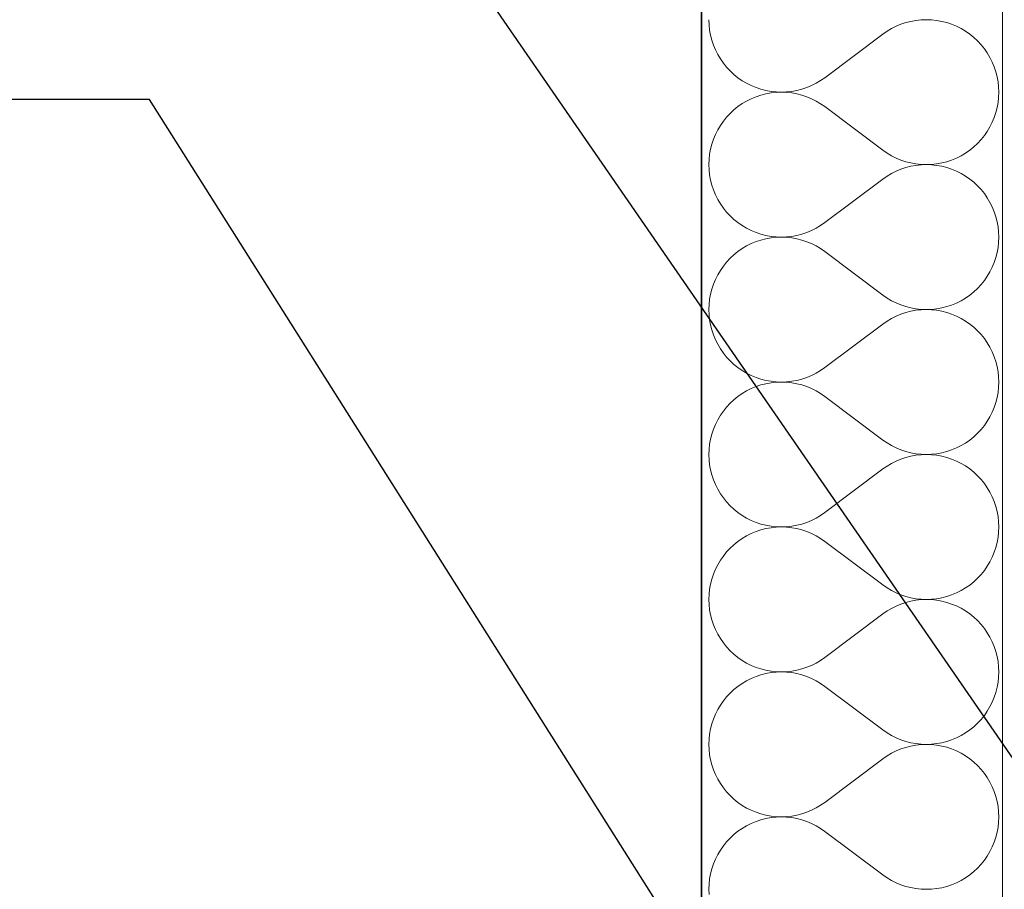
# Model space of a CAD drawing. Header units: millimetres. Extents: x -8078 to 241103, y -4319 to 602442.
# Tile 128 of 148: x 79812 to 80329, y 288905 to 289362. Entities that reach past the tile are written whole.
import ezdxf

# ---------------------------------------------------------------- set-up
doc = ezdxf.new("R2010")
doc.units = ezdxf.units.MM
doc.header["$MEASUREMENT"] = 0
for name, color, linetype in [('#podkład', 252, 'Continuous'), ('- A - ocieplenie', 7, 'Continuous'), ('FLUID-N7-150-NUM', 7, 'Continuous'), ('Konstrukcja - Stropy', 7, 'Continuous')]:
    doc.layers.add(name, color=color, linetype=linetype)
doc.styles.add('FDBES', font='simplex.shx')
doc.dimstyles.new('FDBES', dxfattribs={"dimscale": 50, "dimtxt": 4, "dimasz": 2.5, "dimexe": 0.8, "dimexo": 2, "dimgap": 1, "dimtad": 1, "dimdsep": 46, "dimtxsty": 'FDBES', "dimcen": 2.5, "dimclrd": 4, "dimclre": 5, "dimadec": 0, "dimazin": 0, "dimtfac": 1, "dimtmove": 0, "dimatfit": 3, "dimfxl": 1, "dimarcsym": 0})

# ---------------------------------------------------------------- blocks, each defined once
blk = doc.blocks.new('UHYGFFFF')
at = {"layer": '- A - ocieplenie', "color": 252, "linetype": 'Continuous', "lineweight": 35, "ltscale": 100}
blk.add_line((19777.48, 396062.63), (19777.47, 388486.86), dxfattribs=at)
at = {"layer": '- A - ocieplenie', "color": 252, "linetype": 'Continuous', "lineweight": 13, "ltscale": 100}
for p, q in [((19781.28, 389880.71), (19781.38, 389877.99)), ((19781.38, 389877.99), (19781.67, 389875.28)), ((19882.23, 389878.29), (19879.72, 389877.25)), ((19884.81, 389879.16), (19882.23, 389878.29)), ((19887.45, 389879.83), (19884.81, 389879.16)), ((19890.12, 389880.31), (19887.45, 389879.83)), ((19892.83, 389880.61), (19890.12, 389880.31)), ((19895.55, 389880.71), (19892.83, 389880.61)), ((19898.26, 389880.61), (19895.55, 389880.71)), ((19900.97, 389880.32), (19898.26, 389880.61)), ((19903.65, 389879.84), (19900.97, 389880.32)), ((19906.28, 389879.17), (19903.65, 389879.84)), ((19908.87, 389878.31), (19906.28, 389879.17)), ((19911.38, 389877.27), (19908.87, 389878.31)), ((19781.67, 389875.28), (19782.16, 389872.61)), ((19872.71, 389873.09), (19842.24, 389850.23)), ((19874.95, 389874.64), (19872.71, 389873.09)), ((19877.28, 389876.03), (19874.95, 389874.64)), ((19879.72, 389877.25), (19877.28, 389876.03)), ((19913.81, 389876.05), (19911.38, 389877.27)), ((19916.15, 389874.67), (19913.81, 389876.05)), ((19918.39, 389873.12), (19916.15, 389874.67)), ((19920.51, 389871.41), (19918.39, 389873.12)), ((19782.16, 389872.61), (19782.83, 389869.97)), ((19782.83, 389869.97), (19783.69, 389867.39)), ((19922.5, 389869.56), (19920.51, 389871.41)), ((19924.35, 389867.57), (19922.5, 389869.56)), ((19783.69, 389867.39), (19784.73, 389864.88)), ((19784.73, 389864.88), (19785.95, 389862.44)), ((19785.95, 389862.44), (19787.34, 389860.1)), ((19926.06, 389865.45), (19924.35, 389867.57)), ((19927.61, 389863.21), (19926.06, 389865.45)), ((19929, 389860.88), (19927.61, 389863.21)), ((19787.34, 389860.1), (19788.89, 389857.87)), ((19788.89, 389857.87), (19790.6, 389855.75)), ((19930.22, 389858.44), (19929, 389860.88)), ((19931.26, 389855.93), (19930.22, 389858.44)), ((19790.6, 389855.75), (19792.45, 389853.76)), ((19792.45, 389853.76), (19794.44, 389851.91)), ((19932.12, 389853.35), (19931.26, 389855.93)), ((19932.79, 389850.71), (19932.12, 389853.35)), ((19794.44, 389851.91), (19796.56, 389850.2)), ((19796.56, 389850.2), (19798.8, 389848.65)), ((19798.8, 389848.65), (19801.14, 389847.26)), ((19801.14, 389847.26), (19803.57, 389846.05)), ((19835.23, 389846.07), (19837.66, 389847.29)), ((19837.66, 389847.29), (19840, 389848.68)), ((19840, 389848.68), (19842.24, 389850.23)), ((19933.28, 389848.03), (19932.79, 389850.71)), ((19933.57, 389845.33), (19933.28, 389848.03)), ((19803.57, 389846.05), (19806.08, 389845.01)), ((19806.08, 389845.01), (19808.67, 389844.15)), ((19808.67, 389844.15), (19811.3, 389843.48)), ((19811.3, 389841.75), (19808.67, 389841.07)), ((19811.3, 389843.48), (19813.98, 389843)), ((19813.98, 389842.23), (19811.3, 389841.75)), ((19813.98, 389843), (19816.69, 389842.71)), ((19816.69, 389842.52), (19813.98, 389842.23)), ((19816.69, 389842.71), (19819.4, 389842.61)), ((19819.4, 389842.61), (19816.69, 389842.52)), ((19819.4, 389842.61), (19822.12, 389842.71)), ((19822.12, 389842.51), (19819.4, 389842.61)), ((19822.12, 389842.71), (19824.83, 389843)), ((19824.83, 389842.22), (19822.12, 389842.51)), ((19824.83, 389843), (19827.5, 389843.49)), ((19827.5, 389841.73), (19824.83, 389842.22)), ((19827.5, 389843.49), (19830.14, 389844.16)), ((19830.14, 389844.16), (19832.72, 389845.02)), ((19832.72, 389845.02), (19835.23, 389846.07)), ((19933.67, 389842.61), (19933.57, 389845.33)), ((19933.57, 389839.89), (19933.67, 389842.61)), ((19798.8, 389836.57), (19796.56, 389835.02)), ((19801.14, 389837.96), (19798.8, 389836.57)), ((19803.57, 389839.18), (19801.14, 389837.96)), ((19806.08, 389840.22), (19803.57, 389839.18)), ((19808.67, 389841.07), (19806.08, 389840.22)), ((19830.14, 389841.06), (19827.5, 389841.73)), ((19832.72, 389840.2), (19830.14, 389841.06)), ((19835.23, 389839.16), (19832.72, 389840.2)), ((19837.66, 389837.94), (19835.23, 389839.16)), ((19840, 389836.55), (19837.66, 389837.94)), ((19932.79, 389834.51), (19933.28, 389837.19)), ((19933.28, 389837.19), (19933.57, 389839.89)), ((19792.45, 389831.46), (19790.6, 389829.47)), ((19794.44, 389833.32), (19792.45, 389831.46)), ((19796.56, 389835.02), (19794.44, 389833.32)), ((19842.24, 389834.99), (19840, 389836.55)), ((19872.71, 389812.14), (19842.24, 389834.99)), ((19931.26, 389829.29), (19932.12, 389831.87)), ((19932.12, 389831.87), (19932.79, 389834.51)), ((19788.89, 389827.35), (19787.34, 389825.12)), ((19790.6, 389829.47), (19788.89, 389827.35)), ((19929, 389824.35), (19930.22, 389826.78)), ((19930.22, 389826.78), (19931.26, 389829.29)), ((19785.95, 389822.78), (19784.73, 389820.35)), ((19787.34, 389825.12), (19785.95, 389822.78)), ((19926.06, 389819.77), (19927.61, 389822.01)), ((19927.61, 389822.01), (19929, 389824.35)), ((19783.69, 389817.83), (19782.83, 389815.25)), ((19784.73, 389820.35), (19783.69, 389817.83)), ((19922.5, 389815.67), (19924.35, 389817.66)), ((19924.35, 389817.66), (19926.06, 389819.77)), ((19782.16, 389812.62), (19781.67, 389809.94)), ((19782.83, 389815.25), (19782.16, 389812.62)), ((19872.71, 389812.14), (19874.95, 389810.58)), ((19916.15, 389810.56), (19918.39, 389812.11)), ((19918.39, 389812.11), (19920.51, 389813.81)), ((19920.51, 389813.81), (19922.5, 389815.67)), ((19781.38, 389807.23), (19781.28, 389804.52)), ((19781.67, 389809.94), (19781.38, 389807.23)), ((19874.95, 389810.58), (19877.28, 389809.19)), ((19877.28, 389809.19), (19879.72, 389807.97)), ((19879.72, 389807.97), (19882.23, 389806.93)), ((19882.23, 389806.93), (19884.81, 389806.07)), ((19884.81, 389806.07), (19887.45, 389805.39)), ((19903.65, 389805.38), (19906.28, 389806.05)), ((19906.28, 389806.05), (19908.87, 389806.91)), ((19908.87, 389806.91), (19911.38, 389807.95)), ((19911.38, 389807.95), (19913.81, 389809.17)), ((19913.81, 389809.17), (19916.15, 389810.56)), ((19781.28, 389804.52), (19781.38, 389801.8)), ((19781.38, 389801.8), (19781.67, 389799.09)), ((19879.72, 389801.06), (19877.28, 389799.84)), ((19882.23, 389802.1), (19879.72, 389801.06)), ((19884.81, 389802.96), (19882.23, 389802.1)), ((19887.45, 389803.64), (19884.81, 389802.96)), ((19887.45, 389805.39), (19890.12, 389804.91)), ((19890.12, 389804.12), (19887.45, 389803.64)), ((19890.12, 389804.91), (19892.83, 389804.61)), ((19892.83, 389804.42), (19890.12, 389804.12)), ((19892.83, 389804.61), (19895.55, 389804.52)), ((19895.55, 389804.52), (19892.83, 389804.42)), ((19895.55, 389804.52), (19898.26, 389804.61)), ((19898.26, 389804.42), (19895.55, 389804.52)), ((19898.26, 389804.61), (19900.97, 389804.9)), ((19900.97, 389804.13), (19898.26, 389804.42)), ((19900.97, 389804.9), (19903.65, 389805.38)), ((19903.65, 389803.65), (19900.97, 389804.13)), ((19906.28, 389802.98), (19903.65, 389803.65)), ((19908.87, 389802.12), (19906.28, 389802.98)), ((19911.38, 389801.08), (19908.87, 389802.12)), ((19913.81, 389799.86), (19911.38, 389801.08)), ((19781.67, 389799.09), (19782.16, 389796.42)), ((19782.16, 389796.42), (19782.83, 389793.78)), ((19872.71, 389796.9), (19842.24, 389774.04)), ((19874.95, 389798.45), (19872.71, 389796.9)), ((19877.28, 389799.84), (19874.95, 389798.45)), ((19916.15, 389798.48), (19913.81, 389799.86)), ((19918.39, 389796.93), (19916.15, 389798.48)), ((19920.51, 389795.22), (19918.39, 389796.93)), ((19922.5, 389793.37), (19920.51, 389795.22)), ((19782.83, 389793.78), (19783.69, 389791.2)), ((19783.69, 389791.2), (19784.73, 389788.68)), ((19924.35, 389791.38), (19922.5, 389793.37)), ((19926.06, 389789.26), (19924.35, 389791.38)), ((19784.73, 389788.68), (19785.95, 389786.25)), ((19785.95, 389786.25), (19787.34, 389783.91)), ((19927.61, 389787.02), (19926.06, 389789.26)), ((19929, 389784.68), (19927.61, 389787.02)), ((19787.34, 389783.91), (19788.89, 389781.68)), ((19788.89, 389781.68), (19790.6, 389779.56)), ((19930.22, 389782.25), (19929, 389784.68)), ((19931.26, 389779.74), (19930.22, 389782.25)), ((19932.12, 389777.16), (19931.26, 389779.74)), ((19790.6, 389779.56), (19792.45, 389777.57)), ((19792.45, 389777.57), (19794.44, 389775.72)), ((19794.44, 389775.72), (19796.56, 389774.01)), ((19932.79, 389774.52), (19932.12, 389777.16)), ((19933.28, 389771.84), (19932.79, 389774.52)), ((19796.56, 389774.01), (19798.8, 389772.46)), ((19798.8, 389772.46), (19801.14, 389771.07)), ((19801.14, 389771.07), (19803.57, 389769.86)), ((19803.57, 389769.86), (19806.08, 389768.82)), ((19832.72, 389768.83), (19835.23, 389769.88)), ((19835.23, 389769.88), (19837.66, 389771.1)), ((19837.66, 389771.1), (19840, 389772.49)), ((19840, 389772.49), (19842.24, 389774.04)), ((19933.57, 389769.14), (19933.28, 389771.84)), ((19806.08, 389768.82), (19808.67, 389767.96)), ((19808.67, 389764.88), (19806.08, 389764.03)), ((19808.67, 389767.96), (19811.3, 389767.29)), ((19811.3, 389765.55), (19808.67, 389764.88)), ((19811.3, 389767.29), (19813.98, 389766.81)), ((19813.98, 389766.04), (19811.3, 389765.55)), ((19813.98, 389766.81), (19816.69, 389766.52)), ((19816.69, 389766.33), (19813.98, 389766.04)), ((19816.69, 389766.52), (19819.4, 389766.42)), ((19819.4, 389766.42), (19816.69, 389766.33)), ((19819.4, 389766.42), (19822.12, 389766.52)), ((19822.12, 389766.32), (19819.4, 389766.42)), ((19822.12, 389766.52), (19824.83, 389766.81)), ((19824.83, 389766.03), (19822.12, 389766.32)), ((19824.83, 389766.81), (19827.5, 389767.3)), ((19827.5, 389765.54), (19824.83, 389766.03)), ((19827.5, 389767.3), (19830.14, 389767.97)), ((19830.14, 389764.87), (19827.5, 389765.54)), ((19830.14, 389767.97), (19832.72, 389768.83)), ((19832.72, 389764.01), (19830.14, 389764.87)), ((19933.67, 389766.42), (19933.57, 389769.14)), ((19933.57, 389763.7), (19933.67, 389766.42)), ((19798.8, 389760.38), (19796.56, 389758.83)), ((19801.14, 389761.77), (19798.8, 389760.38)), ((19803.57, 389762.99), (19801.14, 389761.77)), ((19806.08, 389764.03), (19803.57, 389762.99)), ((19835.23, 389762.97), (19832.72, 389764.01)), ((19837.66, 389761.75), (19835.23, 389762.97)), ((19840, 389760.36), (19837.66, 389761.75)), ((19842.24, 389758.8), (19840, 389760.36)), ((19932.79, 389758.32), (19933.28, 389761)), ((19933.28, 389761), (19933.57, 389763.7)), ((19792.45, 389755.27), (19790.6, 389753.28)), ((19794.44, 389757.12), (19792.45, 389755.27)), ((19796.56, 389758.83), (19794.44, 389757.12)), ((19872.71, 389735.94), (19842.24, 389758.8)), ((19931.26, 389753.1), (19932.12, 389755.68)), ((19932.12, 389755.68), (19932.79, 389758.32)), ((19787.34, 389748.93), (19785.95, 389746.59)), ((19788.89, 389751.16), (19787.34, 389748.93)), ((19790.6, 389753.28), (19788.89, 389751.16)), ((19929, 389748.16), (19930.22, 389750.59)), ((19930.22, 389750.59), (19931.26, 389753.1)), ((19784.73, 389744.16), (19783.69, 389741.64)), ((19785.95, 389746.59), (19784.73, 389744.16)), ((19924.35, 389741.47), (19926.06, 389743.58)), ((19926.06, 389743.58), (19927.61, 389745.82)), ((19927.61, 389745.82), (19929, 389748.16)), ((19782.83, 389739.06), (19782.16, 389736.43)), ((19783.69, 389741.64), (19782.83, 389739.06)), ((19920.51, 389737.62), (19922.5, 389739.47)), ((19922.5, 389739.47), (19924.35, 389741.47)), ((19781.67, 389733.75), (19781.38, 389731.04)), ((19782.16, 389736.43), (19781.67, 389733.75)), ((19872.71, 389735.94), (19874.95, 389734.39)), ((19874.95, 389734.39), (19877.28, 389733)), ((19913.81, 389732.98), (19916.15, 389734.36)), ((19916.15, 389734.36), (19918.39, 389735.92)), ((19918.39, 389735.92), (19920.51, 389737.62)), ((19781.38, 389731.04), (19781.28, 389728.33)), ((19781.28, 389728.33), (19781.38, 389725.61)), ((19877.28, 389733), (19879.72, 389731.78)), ((19879.72, 389731.78), (19882.23, 389730.74)), ((19882.23, 389730.74), (19884.81, 389729.88)), ((19884.81, 389729.88), (19887.45, 389729.2)), ((19887.45, 389729.2), (19890.12, 389728.72)), ((19890.12, 389727.93), (19887.45, 389727.45)), ((19890.12, 389728.72), (19892.83, 389728.42)), ((19892.83, 389728.23), (19890.12, 389727.93)), ((19892.83, 389728.42), (19895.55, 389728.33)), ((19895.55, 389728.33), (19892.83, 389728.23)), ((19895.55, 389728.33), (19898.26, 389728.42)), ((19898.26, 389728.23), (19895.55, 389728.33)), ((19898.26, 389728.42), (19900.97, 389728.71)), ((19900.97, 389727.94), (19898.26, 389728.23)), ((19900.97, 389728.71), (19903.65, 389729.19)), ((19903.65, 389727.46), (19900.97, 389727.94)), ((19903.65, 389729.19), (19906.28, 389729.86)), ((19906.28, 389729.86), (19908.87, 389730.72)), ((19908.87, 389730.72), (19911.38, 389731.76)), ((19911.38, 389731.76), (19913.81, 389732.98)), ((19781.38, 389725.61), (19781.67, 389722.9)), ((19781.67, 389722.9), (19782.16, 389720.22)), ((19877.28, 389723.65), (19874.95, 389722.26)), ((19879.72, 389724.87), (19877.28, 389723.65)), ((19882.23, 389725.91), (19879.72, 389724.87)), ((19884.81, 389726.77), (19882.23, 389725.91)), ((19887.45, 389727.45), (19884.81, 389726.77)), ((19906.28, 389726.79), (19903.65, 389727.46)), ((19908.87, 389725.93), (19906.28, 389726.79)), ((19911.38, 389724.89), (19908.87, 389725.93)), ((19913.81, 389723.67), (19911.38, 389724.89)), ((19916.15, 389722.29), (19913.81, 389723.67)), ((19782.16, 389720.22), (19782.83, 389717.59)), ((19782.83, 389717.59), (19783.69, 389715.01)), ((19872.71, 389720.71), (19842.24, 389697.85)), ((19874.95, 389722.26), (19872.71, 389720.71)), ((19918.39, 389720.74), (19916.15, 389722.29)), ((19920.51, 389719.03), (19918.39, 389720.74)), ((19922.5, 389717.18), (19920.51, 389719.03)), ((19783.69, 389715.01), (19784.73, 389712.49)), ((19784.73, 389712.49), (19785.95, 389710.06)), ((19924.35, 389715.19), (19922.5, 389717.18)), ((19926.06, 389713.07), (19924.35, 389715.19)), ((19927.61, 389710.83), (19926.06, 389713.07)), ((19785.95, 389710.06), (19787.34, 389707.72)), ((19787.34, 389707.72), (19788.89, 389705.49)), ((19929, 389708.49), (19927.61, 389710.83)), ((19930.22, 389706.06), (19929, 389708.49)), ((19788.89, 389705.49), (19790.6, 389703.37)), ((19790.6, 389703.37), (19792.45, 389701.38)), ((19931.26, 389703.55), (19930.22, 389706.06)), ((19932.12, 389700.97), (19931.26, 389703.55)), ((19792.45, 389701.38), (19794.44, 389699.53)), ((19794.44, 389699.53), (19796.56, 389697.82)), ((19796.56, 389697.82), (19798.8, 389696.27)), ((19840, 389696.3), (19842.24, 389697.85)), ((19932.79, 389698.33), (19932.12, 389700.97)), ((19933.28, 389695.65), (19932.79, 389698.33)), ((19798.8, 389696.27), (19801.14, 389694.88)), ((19801.14, 389694.88), (19803.57, 389693.67)), ((19803.57, 389693.67), (19806.08, 389692.63)), ((19806.08, 389692.63), (19808.67, 389691.77)), ((19808.67, 389691.77), (19811.3, 389691.1)), ((19827.5, 389691.11), (19830.14, 389691.78)), ((19830.14, 389691.78), (19832.72, 389692.64)), ((19832.72, 389692.64), (19835.23, 389693.69)), ((19835.23, 389693.69), (19837.66, 389694.91)), ((19837.66, 389694.91), (19840, 389696.3)), ((19933.57, 389692.95), (19933.28, 389695.65)), ((19933.67, 389690.23), (19933.57, 389692.95)), ((19803.57, 389686.8), (19801.14, 389685.58)), ((19806.08, 389687.83), (19803.57, 389686.8)), ((19808.67, 389688.69), (19806.08, 389687.83)), ((19811.3, 389689.36), (19808.67, 389688.69)), ((19811.3, 389691.1), (19813.98, 389690.61)), ((19813.98, 389689.85), (19811.3, 389689.36)), ((19813.98, 389690.61), (19816.69, 389690.33)), ((19816.69, 389690.13), (19813.98, 389689.85)), ((19816.69, 389690.33), (19819.4, 389690.23)), ((19819.4, 389690.23), (19816.69, 389690.13)), ((19819.4, 389690.23), (19822.12, 389690.33)), ((19822.12, 389690.13), (19819.4, 389690.23)), ((19822.12, 389690.33), (19824.83, 389690.62)), ((19824.83, 389689.84), (19822.12, 389690.13)), ((19824.83, 389690.62), (19827.5, 389691.11)), ((19827.5, 389689.35), (19824.83, 389689.84)), ((19830.14, 389688.68), (19827.5, 389689.35)), ((19832.72, 389687.82), (19830.14, 389688.68)), ((19835.23, 389686.77), (19832.72, 389687.82)), ((19837.66, 389685.55), (19835.23, 389686.77)), ((19933.28, 389684.81), (19933.57, 389687.51)), ((19933.57, 389687.51), (19933.67, 389690.23)), ((19796.56, 389682.64), (19794.44, 389680.93)), ((19798.8, 389684.19), (19796.56, 389682.64)), ((19801.14, 389685.58), (19798.8, 389684.19)), ((19840, 389684.16), (19837.66, 389685.55)), ((19842.24, 389682.61), (19840, 389684.16)), ((19872.71, 389659.75), (19842.24, 389682.61)), ((19932.12, 389679.49), (19932.79, 389682.13)), ((19932.79, 389682.13), (19933.28, 389684.81)), ((19790.6, 389677.09), (19788.89, 389674.97)), ((19792.45, 389679.08), (19790.6, 389677.09)), ((19794.44, 389680.93), (19792.45, 389679.08)), ((19930.22, 389674.4), (19931.26, 389676.91)), ((19931.26, 389676.91), (19932.12, 389679.49)), ((19787.34, 389672.74), (19785.95, 389670.4)), ((19788.89, 389674.97), (19787.34, 389672.74)), ((19927.61, 389669.63), (19929, 389671.97)), ((19929, 389671.97), (19930.22, 389674.4)), ((19784.73, 389667.97), (19783.69, 389665.45)), ((19785.95, 389670.4), (19784.73, 389667.97)), ((19924.35, 389665.27), (19926.06, 389667.39)), ((19926.06, 389667.39), (19927.61, 389669.63)), ((19782.83, 389662.87), (19782.16, 389660.24)), ((19783.69, 389665.45), (19782.83, 389662.87)), ((19918.39, 389659.72), (19920.51, 389661.43)), ((19920.51, 389661.43), (19922.5, 389663.28)), ((19922.5, 389663.28), (19924.35, 389665.27)), ((19781.67, 389657.56), (19781.38, 389654.85)), ((19782.16, 389660.24), (19781.67, 389657.56)), ((19872.71, 389659.75), (19874.95, 389658.2)), ((19874.95, 389658.2), (19877.28, 389656.81)), ((19877.28, 389656.81), (19879.72, 389655.59)), ((19879.72, 389655.59), (19882.23, 389654.55)), ((19908.87, 389654.53), (19911.38, 389655.57)), ((19911.38, 389655.57), (19913.81, 389656.79)), ((19913.81, 389656.79), (19916.15, 389658.17)), ((19916.15, 389658.17), (19918.39, 389659.72)), ((19781.38, 389654.85), (19781.28, 389652.13)), ((19781.28, 389652.13), (19781.38, 389649.42)), ((19882.23, 389654.55), (19884.81, 389653.69)), ((19884.81, 389650.58), (19882.23, 389649.72)), ((19884.81, 389653.69), (19887.45, 389653.01)), ((19887.45, 389651.26), (19884.81, 389650.58)), ((19887.45, 389653.01), (19890.12, 389652.53)), ((19890.12, 389651.74), (19887.45, 389651.26)), ((19890.12, 389652.53), (19892.83, 389652.23)), ((19892.83, 389652.04), (19890.12, 389651.74)), ((19892.83, 389652.23), (19895.55, 389652.13)), ((19895.55, 389652.13), (19892.83, 389652.04)), ((19895.55, 389652.13), (19898.26, 389652.23)), ((19898.26, 389652.04), (19895.55, 389652.13)), ((19898.26, 389652.23), (19900.97, 389652.52)), ((19900.97, 389651.75), (19898.26, 389652.04)), ((19900.97, 389652.52), (19903.65, 389653)), ((19903.65, 389651.27), (19900.97, 389651.75)), ((19903.65, 389653), (19906.28, 389653.67)), ((19906.28, 389650.6), (19903.65, 389651.27)), ((19906.28, 389653.67), (19908.87, 389654.53)), ((19908.87, 389649.74), (19906.28, 389650.6)), ((19781.38, 389649.42), (19781.67, 389646.71)), ((19781.67, 389646.71), (19782.16, 389644.03)), ((19874.95, 389646.07), (19872.71, 389644.52)), ((19877.28, 389647.46), (19874.95, 389646.07)), ((19879.72, 389648.68), (19877.28, 389647.46)), ((19882.23, 389649.72), (19879.72, 389648.68)), ((19911.38, 389648.7), (19908.87, 389649.74)), ((19913.81, 389647.48), (19911.38, 389648.7)), ((19916.15, 389646.1), (19913.81, 389647.48)), ((19918.39, 389644.55), (19916.15, 389646.1)), ((19782.16, 389644.03), (19782.83, 389641.4)), ((19782.83, 389641.4), (19783.69, 389638.82)), ((19872.71, 389644.52), (19842.24, 389621.66)), ((19920.51, 389642.84), (19918.39, 389644.55)), ((19922.5, 389640.99), (19920.51, 389642.84)), ((19924.35, 389639), (19922.5, 389640.99)), ((19783.69, 389638.82), (19784.73, 389636.3)), ((19784.73, 389636.3), (19785.95, 389633.87)), ((19926.06, 389636.88), (19924.35, 389639)), ((19927.61, 389634.64), (19926.06, 389636.88)), ((19785.95, 389633.87), (19787.34, 389631.53)), ((19787.34, 389631.53), (19788.89, 389629.3)), ((19929, 389632.3), (19927.61, 389634.64)), ((19930.22, 389629.87), (19929, 389632.3)), ((19931.26, 389627.36), (19930.22, 389629.87)), ((19788.89, 389629.3), (19790.6, 389627.18)), ((19790.6, 389627.18), (19792.45, 389625.19)), ((19792.45, 389625.19), (19794.44, 389623.34)), ((19932.12, 389624.78), (19931.26, 389627.36)), ((19932.79, 389622.14), (19932.12, 389624.78)), ((19794.44, 389623.34), (19796.56, 389621.63)), ((19796.56, 389621.63), (19798.8, 389620.08)), ((19798.8, 389620.08), (19801.14, 389618.69)), ((19837.66, 389618.72), (19840, 389620.11)), ((19840, 389620.11), (19842.24, 389621.66)), ((19933.28, 389619.46), (19932.79, 389622.14)), ((19933.57, 389616.76), (19933.28, 389619.46)), ((19801.14, 389618.69), (19803.57, 389617.48)), ((19803.57, 389617.48), (19806.08, 389616.44)), ((19806.08, 389616.44), (19808.67, 389615.58)), ((19808.67, 389615.58), (19811.3, 389614.91)), ((19811.3, 389614.91), (19813.98, 389614.42)), ((19813.98, 389614.42), (19816.69, 389614.14)), ((19816.69, 389614.14), (19819.4, 389614.04)), ((19819.4, 389614.04), (19822.12, 389614.14)), ((19822.12, 389614.14), (19824.83, 389614.43)), ((19824.83, 389614.43), (19827.5, 389614.92)), ((19827.5, 389614.92), (19830.14, 389615.59)), ((19830.14, 389615.59), (19832.72, 389616.45)), ((19832.72, 389616.45), (19835.23, 389617.5)), ((19835.23, 389617.5), (19837.66, 389618.72)), ((19933.67, 389614.04), (19933.57, 389616.76)), ((19801.14, 389609.39), (19798.8, 389608)), ((19803.57, 389610.6), (19801.14, 389609.39)), ((19806.08, 389611.64), (19803.57, 389610.6)), ((19808.67, 389612.5), (19806.08, 389611.64)), ((19811.3, 389613.17), (19808.67, 389612.5)), ((19813.98, 389613.66), (19811.3, 389613.17)), ((19816.69, 389613.94), (19813.98, 389613.66)), ((19819.4, 389614.04), (19816.69, 389613.94)), ((19822.12, 389613.94), (19819.4, 389614.04)), ((19824.83, 389613.65), (19822.12, 389613.94)), ((19827.5, 389613.16), (19824.83, 389613.65)), ((19830.14, 389612.49), (19827.5, 389613.16)), ((19832.72, 389611.63), (19830.14, 389612.49)), ((19835.23, 389610.58), (19832.72, 389611.63)), ((19837.66, 389609.36), (19835.23, 389610.58)), ((19840, 389607.97), (19837.66, 389609.36)), ((19933.28, 389608.62), (19933.57, 389611.32)), ((19933.57, 389611.32), (19933.67, 389614.04)), ((19794.44, 389604.74), (19792.45, 389602.89)), ((19796.56, 389606.45), (19794.44, 389604.74)), ((19798.8, 389608), (19796.56, 389606.45)), ((19842.24, 389606.42), (19840, 389607.97)), ((19872.71, 389583.56), (19842.24, 389606.42)), ((19932.12, 389603.3), (19932.79, 389605.94)), ((19932.79, 389605.94), (19933.28, 389608.62)), ((19788.89, 389598.78), (19787.34, 389596.55)), ((19790.6, 389600.9), (19788.89, 389598.78)), ((19792.45, 389602.89), (19790.6, 389600.9)), ((19930.22, 389598.21), (19931.26, 389600.72)), ((19931.26, 389600.72), (19932.12, 389603.3)), ((19785.95, 389594.21), (19784.73, 389591.78)), ((19787.34, 389596.55), (19785.95, 389594.21)), ((19926.06, 389591.2), (19927.61, 389593.44)), ((19927.61, 389593.44), (19929, 389595.78)), ((19929, 389595.78), (19930.22, 389598.21)), ((19783.69, 389589.26), (19782.83, 389586.68)), ((19784.73, 389591.78), (19783.69, 389589.26)), ((19922.5, 389587.09), (19924.35, 389589.08)), ((19924.35, 389589.08), (19926.06, 389591.2)), ((19782.16, 389584.05), (19781.67, 389581.37)), ((19782.83, 389586.68), (19782.16, 389584.05)), ((19872.71, 389583.56), (19874.95, 389582.01)), ((19916.15, 389581.98), (19918.39, 389583.53)), ((19918.39, 389583.53), (19920.51, 389585.24)), ((19920.51, 389585.24), (19922.5, 389587.09)), ((19781.38, 389578.66), (19781.28, 389575.94)), ((19781.67, 389581.37), (19781.38, 389578.66)), ((19874.95, 389582.01), (19877.28, 389580.62)), ((19877.28, 389580.62), (19879.72, 389579.4)), ((19879.72, 389579.4), (19882.23, 389578.36)), ((19882.23, 389578.36), (19884.81, 389577.5)), ((19906.28, 389577.48), (19908.87, 389578.34)), ((19908.87, 389578.34), (19911.38, 389579.38)), ((19911.38, 389579.38), (19913.81, 389580.6)), ((19913.81, 389580.6), (19916.15, 389581.98)), ((19781.28, 389575.94), (19781.38, 389573.23)), ((19781.38, 389573.23), (19781.67, 389570.52)), ((19882.23, 389573.53), (19879.72, 389572.49)), ((19884.81, 389574.39), (19882.23, 389573.53)), ((19884.81, 389577.5), (19887.45, 389576.82)), ((19887.45, 389575.07), (19884.81, 389574.39)), ((19887.45, 389576.82), (19890.12, 389576.34)), ((19890.12, 389575.55), (19887.45, 389575.07)), ((19890.12, 389576.34), (19892.83, 389576.04)), ((19892.83, 389575.85), (19890.12, 389575.55)), ((19892.83, 389576.04), (19895.55, 389575.94)), ((19895.55, 389575.94), (19892.83, 389575.85)), ((19895.55, 389575.94), (19898.26, 389576.04)), ((19898.26, 389575.85), (19895.55, 389575.94)), ((19898.26, 389576.04), (19900.97, 389576.33)), ((19900.97, 389575.56), (19898.26, 389575.85)), ((19900.97, 389576.33), (19903.65, 389576.81)), ((19903.65, 389575.08), (19900.97, 389575.56)), ((19903.65, 389576.81), (19906.28, 389577.48)), ((19906.28, 389574.41), (19903.65, 389575.08)), ((19908.87, 389573.55), (19906.28, 389574.41)), ((19911.38, 389572.51), (19908.87, 389573.55)), ((19781.67, 389570.52), (19782.16, 389567.84)), ((19782.16, 389567.84), (19782.83, 389565.21)), ((19872.71, 389568.33), (19842.24, 389545.47)), ((19874.95, 389569.88), (19872.71, 389568.33)), ((19877.28, 389571.27), (19874.95, 389569.88)), ((19879.72, 389572.49), (19877.28, 389571.27)), ((19913.81, 389571.29), (19911.38, 389572.51)), ((19916.15, 389569.91), (19913.81, 389571.29)), ((19918.39, 389568.35), (19916.15, 389569.91)), ((19920.51, 389566.65), (19918.39, 389568.35)), ((19782.83, 389565.21), (19783.69, 389562.63)), ((19783.69, 389562.63), (19784.73, 389560.11)), ((19922.5, 389564.8), (19920.51, 389566.65)), ((19924.35, 389562.8), (19922.5, 389564.8)), ((19926.06, 389560.69), (19924.35, 389562.8)), ((19784.73, 389560.11), (19785.95, 389557.68)), ((19785.95, 389557.68), (19787.34, 389555.34)), ((19927.61, 389558.45), (19926.06, 389560.69)), ((19929, 389556.11), (19927.61, 389558.45)), ((19787.34, 389555.34), (19788.89, 389553.11)), ((19788.89, 389553.11), (19790.6, 389550.99)), ((19930.22, 389553.68), (19929, 389556.11)), ((19931.26, 389551.17), (19930.22, 389553.68)), ((19790.6, 389550.99), (19792.45, 389549)), ((19792.45, 389549), (19794.44, 389547.15)), ((19794.44, 389547.15), (19796.56, 389545.44)), ((19932.12, 389548.59), (19931.26, 389551.17)), ((19932.79, 389545.95), (19932.12, 389548.59)), ((19796.56, 389545.44), (19798.8, 389543.89)), ((19798.8, 389543.89), (19801.14, 389542.5)), ((19801.14, 389542.5), (19803.57, 389541.28)), ((19835.23, 389541.3), (19837.66, 389542.52)), ((19837.66, 389542.52), (19840, 389543.91)), ((19840, 389543.91), (19842.24, 389545.47)), ((19933.28, 389543.27), (19932.79, 389545.95)), ((19933.57, 389540.57), (19933.28, 389543.27)), ((19803.57, 389541.28), (19806.08, 389540.24)), ((19806.08, 389540.24), (19808.67, 389539.39)), ((19808.67, 389539.39), (19811.3, 389538.72)), ((19811.3, 389536.98), (19808.67, 389536.31)), ((19811.3, 389538.72), (19813.98, 389538.23)), ((19813.98, 389537.46), (19811.3, 389536.98)), ((19813.98, 389538.23), (19816.69, 389537.94)), ((19816.69, 389537.75), (19813.98, 389537.46)), ((19816.69, 389537.94), (19819.4, 389537.85)), ((19819.4, 389537.85), (19816.69, 389537.75)), ((19819.4, 389537.85), (19822.12, 389537.95)), ((19822.12, 389537.75), (19819.4, 389537.85)), ((19822.12, 389537.95), (19824.83, 389538.24)), ((19824.83, 389537.46), (19822.12, 389537.75)), ((19824.83, 389538.24), (19827.5, 389538.73)), ((19827.5, 389536.97), (19824.83, 389537.46)), ((19827.5, 389538.73), (19830.14, 389539.4)), ((19830.14, 389536.3), (19827.5, 389536.97)), ((19830.14, 389539.4), (19832.72, 389540.26)), ((19832.72, 389540.26), (19835.23, 389541.3)), ((19933.67, 389537.85), (19933.57, 389540.57)), ((19933.57, 389535.13), (19933.67, 389537.85)), ((19798.8, 389531.81), (19796.56, 389530.26)), ((19801.14, 389533.2), (19798.8, 389531.81)), ((19803.57, 389534.41), (19801.14, 389533.2)), ((19806.08, 389535.45), (19803.57, 389534.41)), ((19808.67, 389536.31), (19806.08, 389535.45)), ((19832.72, 389535.44), (19830.14, 389536.3)), ((19835.23, 389534.39), (19832.72, 389535.44)), ((19837.66, 389533.17), (19835.23, 389534.39)), ((19840, 389531.78), (19837.66, 389533.17)), ((19842.24, 389530.23), (19840, 389531.78)), ((19932.79, 389529.75), (19933.28, 389532.43)), ((19933.28, 389532.43), (19933.57, 389535.13)), ((19792.45, 389526.7), (19790.6, 389524.71)), ((19794.44, 389528.55), (19792.45, 389526.7)), ((19796.56, 389530.26), (19794.44, 389528.55)), ((19872.71, 389507.37), (19842.24, 389530.23)), ((19931.26, 389524.53), (19932.12, 389527.11)), ((19932.12, 389527.11), (19932.79, 389529.75)), ((19788.89, 389522.59), (19787.34, 389520.36)), ((19790.6, 389524.71), (19788.89, 389522.59)), ((19929, 389519.59), (19930.22, 389522.02)), ((19930.22, 389522.02), (19931.26, 389524.53)), ((19785.95, 389518.02), (19784.73, 389515.59)), ((19787.34, 389520.36), (19785.95, 389518.02)), ((19926.06, 389515.01), (19927.61, 389517.25)), ((19927.61, 389517.25), (19929, 389519.59)), ((19783.69, 389513.07), (19782.83, 389510.49)), ((19784.73, 389515.59), (19783.69, 389513.07)), ((19920.51, 389509.05), (19922.5, 389510.9)), ((19922.5, 389510.9), (19924.35, 389512.89)), ((19924.35, 389512.89), (19926.06, 389515.01)), ((19782.16, 389507.86), (19781.67, 389505.18)), ((19782.83, 389510.49), (19782.16, 389507.86)), ((19872.71, 389507.37), (19874.95, 389505.82)), ((19874.95, 389505.82), (19877.28, 389504.43)), ((19913.81, 389504.41), (19916.15, 389505.79)), ((19916.15, 389505.79), (19918.39, 389507.34)), ((19918.39, 389507.34), (19920.51, 389509.05)), ((19781.38, 389502.47), (19781.28, 389499.75)), ((19781.67, 389505.18), (19781.38, 389502.47)), ((19877.28, 389504.43), (19879.72, 389503.21)), ((19879.72, 389503.21), (19882.23, 389502.17)), ((19882.23, 389502.17), (19884.81, 389501.31)), ((19884.81, 389501.31), (19887.45, 389500.63)), ((19887.45, 389500.63), (19890.12, 389500.15)), ((19900.97, 389500.14), (19903.65, 389500.62)), ((19903.65, 389500.62), (19906.28, 389501.29)), ((19906.28, 389501.29), (19908.87, 389502.15)), ((19908.87, 389502.15), (19911.38, 389503.19)), ((19911.38, 389503.19), (19913.81, 389504.41)), ((19781.28, 389499.75), (19781.38, 389497.04)), ((19781.38, 389497.04), (19781.67, 389494.33)), ((19877.28, 389495.08), (19874.95, 389493.69)), ((19879.72, 389496.3), (19877.28, 389495.08)), ((19882.23, 389497.34), (19879.72, 389496.3)), ((19884.81, 389498.2), (19882.23, 389497.34)), ((19887.45, 389498.88), (19884.81, 389498.2)), ((19890.12, 389499.36), (19887.45, 389498.88)), ((19890.12, 389500.15), (19892.83, 389499.85)), ((19892.83, 389499.66), (19890.12, 389499.36)), ((19892.83, 389499.85), (19895.55, 389499.75)), ((19895.55, 389499.75), (19892.83, 389499.66)), ((19895.55, 389499.75), (19898.26, 389499.85)), ((19898.26, 389499.66), (19895.55, 389499.75)), ((19898.26, 389499.85), (19900.97, 389500.14)), ((19900.97, 389499.37), (19898.26, 389499.66)), ((19903.65, 389498.89), (19900.97, 389499.37)), ((19906.28, 389498.22), (19903.65, 389498.89)), ((19908.87, 389497.36), (19906.28, 389498.22)), ((19911.38, 389496.32), (19908.87, 389497.36)), ((19913.81, 389495.1), (19911.38, 389496.32)), ((19916.15, 389493.71), (19913.81, 389495.1)), ((19781.67, 389494.33), (19782.16, 389491.65)), ((19782.16, 389491.65), (19782.83, 389489.02)), ((19872.71, 389492.14), (19842.24, 389469.28)), ((19874.95, 389493.69), (19872.71, 389492.14)), ((19918.39, 389492.16), (19916.15, 389493.71)), ((19920.51, 389490.46), (19918.39, 389492.16)), ((19922.5, 389488.6), (19920.51, 389490.46)), ((19782.83, 389489.02), (19783.69, 389486.44)), ((19783.69, 389486.44), (19784.73, 389483.92)), ((19924.35, 389486.61), (19922.5, 389488.6)), ((19926.06, 389484.5), (19924.35, 389486.61)), ((19784.73, 389483.92), (19785.95, 389481.49)), ((19785.95, 389481.49), (19787.34, 389479.15)), ((19927.61, 389482.26), (19926.06, 389484.5)), ((19929, 389479.92), (19927.61, 389482.26)), ((19930.22, 389477.49), (19929, 389479.92)), ((19787.34, 389479.15), (19788.89, 389476.92)), ((19788.89, 389476.92), (19790.6, 389474.8)), ((19790.6, 389474.8), (19792.45, 389472.81)), ((19931.26, 389474.98), (19930.22, 389477.49)), ((19932.12, 389472.4), (19931.26, 389474.98)), ((19792.45, 389472.81), (19794.44, 389470.95)), ((19794.44, 389470.95), (19796.56, 389469.25)), ((19796.56, 389469.25), (19798.8, 389467.7)), ((19840, 389467.72), (19842.24, 389469.28)), ((19932.79, 389469.76), (19932.12, 389472.4)), ((19933.28, 389467.08), (19932.79, 389469.76)), ((19798.8, 389467.7), (19801.14, 389466.31)), ((19801.14, 389466.31), (19803.57, 389465.09)), ((19803.57, 389465.09), (19806.08, 389464.05)), ((19806.08, 389464.05), (19808.67, 389463.2)), ((19830.14, 389463.21), (19832.72, 389464.07)), ((19832.72, 389464.07), (19835.23, 389465.11)), ((19835.23, 389465.11), (19837.66, 389466.33)), ((19837.66, 389466.33), (19840, 389467.72)), ((19933.57, 389464.38), (19933.28, 389467.08)), ((19933.67, 389461.66), (19933.57, 389464.38)), ((19806.08, 389459.26), (19803.57, 389458.22)), ((19808.67, 389460.12), (19806.08, 389459.26)), ((19808.67, 389463.2), (19811.3, 389462.52)), ((19811.3, 389460.79), (19808.67, 389460.12)), ((19811.3, 389462.52), (19813.98, 389462.04)), ((19813.98, 389461.27), (19811.3, 389460.79)), ((19813.98, 389462.04), (19816.69, 389461.75)), ((19816.69, 389461.56), (19813.98, 389461.27)), ((19816.69, 389461.75), (19819.4, 389461.66)), ((19819.4, 389461.66), (19816.69, 389461.56)), ((19819.4, 389461.66), (19822.12, 389461.76)), ((19822.12, 389461.56), (19819.4, 389461.66)), ((19822.12, 389461.76), (19824.83, 389462.05)), ((19824.83, 389461.27), (19822.12, 389461.56)), ((19824.83, 389462.05), (19827.5, 389462.54)), ((19827.5, 389460.78), (19824.83, 389461.27)), ((19827.5, 389462.54), (19830.14, 389463.21)), ((19830.14, 389460.11), (19827.5, 389460.78)), ((19832.72, 389459.25), (19830.14, 389460.11)), ((19835.23, 389458.2), (19832.72, 389459.25)), ((19933.28, 389456.24), (19933.57, 389458.94)), ((19933.57, 389458.94), (19933.67, 389461.66)), ((19796.56, 389454.07), (19794.44, 389452.36)), ((19798.8, 389455.62), (19796.56, 389454.07)), ((19801.14, 389457.01), (19798.8, 389455.62)), ((19803.57, 389458.22), (19801.14, 389457.01)), ((19837.66, 389456.98), (19835.23, 389458.2)), ((19840, 389455.59), (19837.66, 389456.98)), ((19842.24, 389454.04), (19840, 389455.59)), ((19872.71, 389431.18), (19842.24, 389454.04)), ((19932.79, 389453.56), (19933.28, 389456.24)), ((19790.6, 389448.52), (19788.89, 389446.4)), ((19792.45, 389450.51), (19790.6, 389448.52)), ((19794.44, 389452.36), (19792.45, 389450.51)), ((19931.26, 389448.34), (19932.12, 389450.92)), ((19932.12, 389450.92), (19932.79, 389453.56)), ((19787.34, 389444.17), (19785.95, 389441.83)), ((19788.89, 389446.4), (19787.34, 389444.17)), ((19927.61, 389441.06), (19929, 389443.39)), ((19929, 389443.39), (19930.22, 389445.83)), ((19930.22, 389445.83), (19931.26, 389448.34)), ((19784.73, 389439.4), (19783.69, 389436.88)), ((19785.95, 389441.83), (19784.73, 389439.4)), ((19924.35, 389436.7), (19926.06, 389438.82)), ((19926.06, 389438.82), (19927.61, 389441.06)), ((19782.83, 389434.3), (19782.16, 389431.66)), ((19783.69, 389436.88), (19782.83, 389434.3)), ((19920.51, 389432.86), (19922.5, 389434.71)), ((19922.5, 389434.71), (19924.35, 389436.7)), ((19781.67, 389428.99), (19781.38, 389426.28)), ((19782.16, 389431.66), (19781.67, 389428.99)), ((19872.71, 389431.18), (19874.95, 389429.63)), ((19874.95, 389429.63), (19877.28, 389428.24)), ((19877.28, 389428.24), (19879.72, 389427.02)), ((19911.38, 389427), (19913.81, 389428.22)), ((19913.81, 389428.22), (19916.15, 389429.6)), ((19916.15, 389429.6), (19918.39, 389431.15)), ((19918.39, 389431.15), (19920.51, 389432.86)), ((19781.38, 389426.28), (19781.28, 389423.56)), ((19781.28, 389423.56), (19781.38, 389420.84)), ((19879.72, 389427.02), (19882.23, 389425.98)), ((19882.23, 389425.98), (19884.81, 389425.11)), ((19884.81, 389425.11), (19887.45, 389424.44)), ((19887.45, 389424.44), (19890.12, 389423.96)), ((19890.12, 389423.96), (19892.83, 389423.66)), ((19892.83, 389423.66), (19895.55, 389423.56)), ((19895.55, 389423.56), (19898.26, 389423.66)), ((19898.26, 389423.66), (19900.97, 389423.95)), ((19900.97, 389423.95), (19903.65, 389424.43)), ((19903.65, 389424.43), (19906.28, 389425.1)), ((19906.28, 389425.1), (19908.87, 389425.96)), ((19908.87, 389425.96), (19911.38, 389427))]:
    blk.add_line(p, q, dxfattribs=at)
at = {"layer": 'Konstrukcja - Stropy', "color": 252, "linetype": 'Continuous', "lineweight": 13, "ltscale": 100}
blk.add_line((19935.63, 390812.63), (19935.63, 382844.47), dxfattribs=at)
blk = doc.blocks.new('*U56320')
at = {"color": 0, "lineweight": -2}
blk.add_line((-440.17, 696.26), (-1260.17, 696.26), dxfattribs=at)
blk.add_leader([(0, 0), (-440.17, 696.26)], dimstyle='FDBES', override={"dimscale": 37.5, "dimclrd": 0, "dimclre": 0}, dxfattribs=at)
blk = doc.blocks.new('*U56321')
at = {"color": 0, "lineweight": -2}
blk.add_leader([(0, 0), (-664.73, 963.71)], dimstyle='FDBES', override={"dimscale": 37.5, "dimclrd": 0, "dimclre": 0}, dxfattribs=at)

msp = doc.modelspace()

# ---------------------------------------------------------------- block references
at = {"layer": '#podkład'}
msp.add_blockref('UHYGFFFF', (60392.7, -100518.68), dxfattribs=at)
at = {"layer": 'FLUID-N7-150-NUM', "linetype": 'ByBlock', "lineweight": -2}
for name, p in [('*U56321', (80575.14, 288623.74, 1334)), ('*U56320', (80320.17, 288623.74, 1334))]:
    msp.add_blockref(name, p, dxfattribs=at)

doc.saveas('drawing.dxf')
